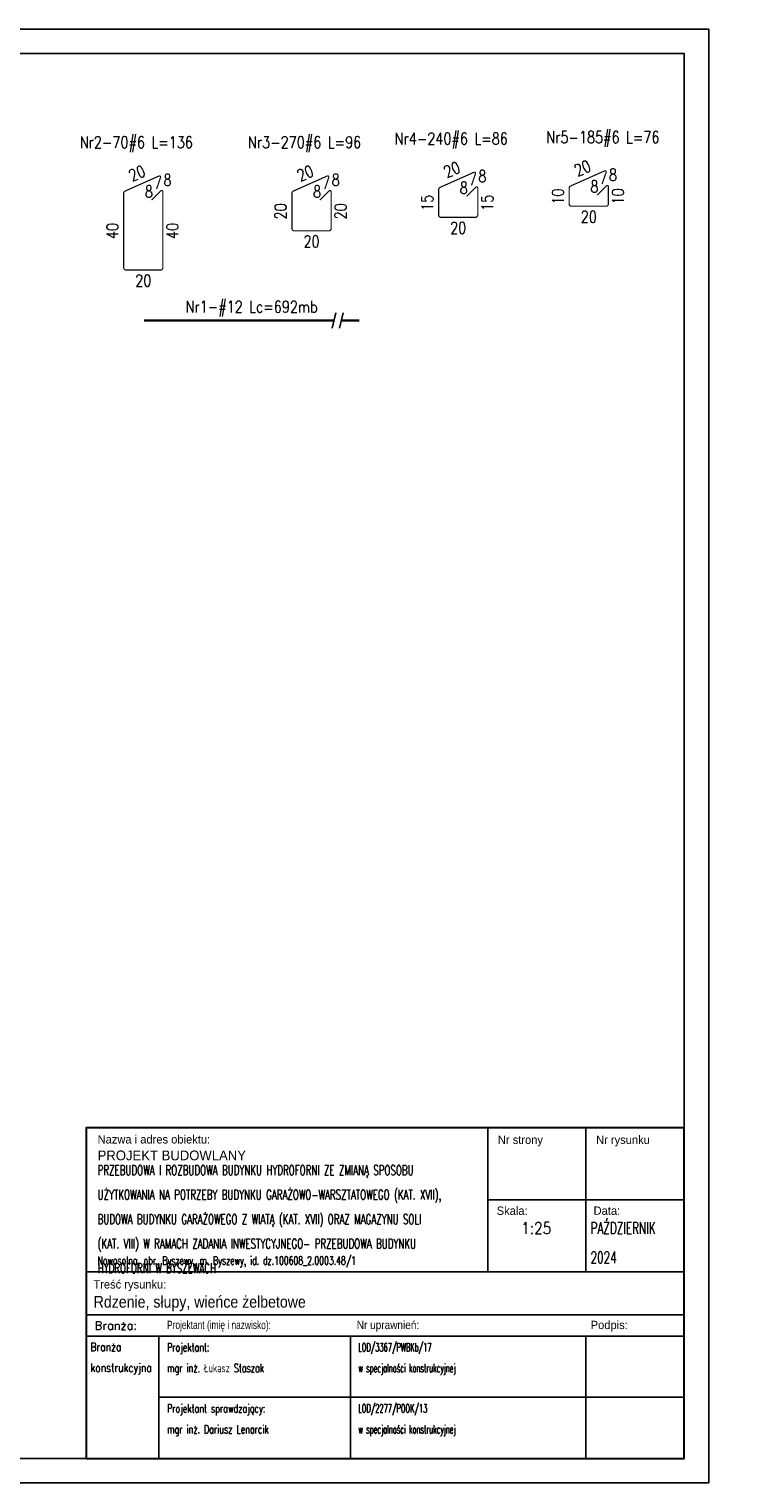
# Model space of a CAD drawing. Header units: millimetres. Extents: x 1295067 to 1326940, y -195766 to -188341.
# Tile 9 of 9: x 1313079 to 1316762, y -195766 to -188341. Entities that reach past the tile are written whole.
import ezdxf

# ---------------------------------------------------------------- set-up
doc = ezdxf.new("R2010")
doc.units = ezdxf.units.MM
doc.header["$LTSCALE"] = 250
for name, color, linetype in [('11 - opisy TXT2', 4, 'Continuous'), ('111 - opisy TXT3', 2, 'Continuous'), ('2 - linie odniesienia opisy', 8, 'Continuous'), ('8 - zbrojenie', 8, 'Continuous')]:
    doc.layers.add(name, color=color, linetype=linetype)
doc.styles.add('ROMANS', font='romans.shx', dxfattribs={"width": 0.85})
doc.styles.add('TXT2', font='simplex.shx', dxfattribs={"width": 0.8, "height": 60})
doc.dimstyles.new('wym zbr', dxfattribs={"dimtxt": 60, "dimasz": 35, "dimexe": 37.5, "dimexo": 37.5, "dimgap": 0.75, "dimtad": 0, "dimdec": 0, "dimlfac": 0.1, "dimzin": 0, "dimdsep": 46, "dimtxsty": 'TXT2', "dimblk1": 'OBLIQUE', "dimblk2": 'OBLIQUE', "dimsah": 1, "dimcen": -1.5, "dimdle": 25, "dimse1": 1, "dimse2": 1, "dimsd1": 1, "dimsd2": 1, "dimclrt": 4, "dimadec": 0, "dimazin": 0, "dimtfac": 0.75, "dimtdec": 0, "dimtix": 1, "dimtmove": 2, "dimatfit": 3, "dimldrblk": 'OBLIQUE', "dimfxl": 200, "dimfxlon": 1, "dimtvp": 0.75, "dimtolj": 1, "dimtzin": 0, "dimarcsym": 0})
doc.dimstyles.new('wym_zbr', dxfattribs={"dimtxt": 60, "dimasz": 35, "dimexe": 17.5, "dimexo": 37.5, "dimgap": 1.5, "dimtad": 0, "dimdec": 0, "dimlfac": 0.1, "dimzin": 0, "dimdsep": 46, "dimtxsty": 'TXT2', "dimblk1": 'OBLIQUE', "dimblk2": 'OBLIQUE', "dimsah": 1, "dimcen": -3, "dimdle": 12.5, "dimse1": 1, "dimse2": 1, "dimsd1": 1, "dimsd2": 1, "dimclrt": 4, "dimadec": 0, "dimazin": 0, "dimtfac": 0.75, "dimtdec": 0, "dimtix": 1, "dimtmove": 2, "dimatfit": 3, "dimldrblk": 'OBLIQUE', "dimfxl": 1, "dimtvp": 0.75, "dimtolj": 1, "dimtzin": 0, "dimarcsym": 0})

# ---------------------------------------------------------------- blocks, each defined once
blk = doc.blocks.new('*D75')
at = {"layer": 'Defpoints', "color": 0, "transparency": 16777216}
for p in [(1313666.1, -189829.7), (1314766.1, -189829.7), (1314766.1, -189829.7)]:
    blk.add_point(p, dxfattribs=at)
at = {"layer": '8 - zbrojenie', "color": 4, "transparency": 16777216, "insert": (1314216.1, -189769.7), "char_height": 60, "attachment_point": 5, "style": 'TXT2'}
blk.add_mtext('\\A1;Nr1-#12 Lc=692mb', dxfattribs=at)
blk = doc.blocks.new('_OBLIQUE')
at = {"color": 0, "linetype": 'ByBlock'}
blk.add_line((-0.5, -0.5), (0.5, 0.5), dxfattribs=at)
blk = doc.blocks.new('*D76')
at = {"layer": 'Defpoints', "color": 0, "transparency": 16777216}
for p in [(1313562.7, -189469.7), (1313762.7, -189466), (1313762.7, -189670.7)]:
    blk.add_point(p, dxfattribs=at)
at = {"layer": '2 - linie odniesienia opisy', "color": 4, "transparency": 16777216, "insert": (1313662.7, -189625.7), "char_height": 60, "attachment_point": 5, "style": 'TXT2'}
blk.add_mtext('\\A1;20', dxfattribs=at)
blk = doc.blocks.new('*D77')
at = {"layer": 'Defpoints', "color": 0, "transparency": 16777216}
for p in [(1313564.6, -189173.1), (1313549.7, -189572), (1313667.7, -189572)]:
    blk.add_point(p, dxfattribs=at)
at = {"layer": '2 - linie odniesienia opisy', "color": 4, "transparency": 16777216, "insert": (1313504.7, -189372.5), "char_height": 60, "attachment_point": 5, "rotation": 90, "style": 'TXT2'}
blk.add_mtext('\\A1;40', dxfattribs=at)
blk = doc.blocks.new('*D78')
at = {"layer": 'Defpoints', "color": 0, "transparency": 16777216}
for p in [(1313762.7, -189172), (1313667.7, -189572), (1313856.5, -189572)]:
    blk.add_point(p, dxfattribs=at)
at = {"layer": '2 - linie odniesienia opisy', "color": 4, "transparency": 16777216, "insert": (1313811.5, -189372), "char_height": 60, "attachment_point": 5, "rotation": 90, "style": 'TXT2'}
blk.add_mtext('\\A1;40', dxfattribs=at)
blk = doc.blocks.new('*D79')
at = {"layer": 'Defpoints', "color": 0, "transparency": 16777216}
for p in [(1313742.4, -189078.6), (1313751, -189098.8), (1313562.7, -189179.5)]:
    blk.add_point(p, dxfattribs=at)
at = {"layer": '2 - linie odniesienia opisy', "color": 4, "transparency": 16777216, "insert": (1313630.5, -189077.6), "char_height": 60, "attachment_point": 5, "rotation": 23.20583, "style": 'TXT2'}
blk.add_mtext('\\A1;20', dxfattribs=at)
blk = doc.blocks.new('*D80')
at = {"layer": 'Defpoints', "color": 0, "transparency": 16777216}
for p in [(1314422.2, -189219.7), (1314622.2, -189216), (1314622.2, -189470.7)]:
    blk.add_point(p, dxfattribs=at)
at = {"layer": '2 - linie odniesienia opisy', "color": 4, "transparency": 16777216, "insert": (1314522.2, -189425.7), "char_height": 60, "attachment_point": 5, "style": 'TXT2'}
blk.add_mtext('\\A1;20', dxfattribs=at)
blk = doc.blocks.new('*D81')
at = {"layer": 'Defpoints', "color": 0, "transparency": 16777216}
for p in [(1314424, -189173.1), (1314409.1, -189372), (1314527.2, -189372)]:
    blk.add_point(p, dxfattribs=at)
at = {"layer": '2 - linie odniesienia opisy', "color": 4, "transparency": 16777216, "insert": (1314364.1, -189272.5), "char_height": 60, "attachment_point": 5, "rotation": 90, "style": 'TXT2'}
blk.add_mtext('\\A1;20', dxfattribs=at)
blk = doc.blocks.new('*D82')
at = {"layer": 'Defpoints', "color": 0, "transparency": 16777216}
for p in [(1314622.2, -189172), (1314527.2, -189372), (1314715.9, -189372)]:
    blk.add_point(p, dxfattribs=at)
at = {"layer": '2 - linie odniesienia opisy', "color": 4, "transparency": 16777216, "insert": (1314670.9, -189272), "char_height": 60, "attachment_point": 5, "rotation": 90, "style": 'TXT2'}
blk.add_mtext('\\A1;20', dxfattribs=at)
blk = doc.blocks.new('*D83')
at = {"layer": 'Defpoints', "color": 0, "transparency": 16777216}
for p in [(1314601.8, -189078.6), (1314610.5, -189098.8), (1314422.2, -189179.5)]:
    blk.add_point(p, dxfattribs=at)
at = {"layer": '2 - linie odniesienia opisy', "color": 4, "transparency": 16777216, "insert": (1314489.9, -189077.6), "char_height": 60, "attachment_point": 5, "rotation": 23.20583, "style": 'TXT2'}
blk.add_mtext('\\A1;20', dxfattribs=at)
blk = doc.blocks.new('*D88')
at = {"layer": 'Defpoints', "color": 0, "transparency": 16777216}
for p in [(1315171.5, -189201), (1315371.5, -189197.2), (1315371.5, -189401.9)]:
    blk.add_point(p, dxfattribs=at)
at = {"layer": '2 - linie odniesienia opisy', "color": 4, "transparency": 16777216, "insert": (1315271.5, -189356.9), "char_height": 60, "attachment_point": 5, "style": 'TXT2'}
blk.add_mtext('\\A1;20', dxfattribs=at)
blk = doc.blocks.new('*D89')
at = {"layer": 'Defpoints', "color": 0, "transparency": 16777216}
for p in [(1315173.3, -189154.4), (1315158.4, -189303.2), (1315276.5, -189303.2)]:
    blk.add_point(p, dxfattribs=at)
at = {"layer": '2 - linie odniesienia opisy', "color": 4, "transparency": 16777216, "insert": (1315113.4, -189228.8), "char_height": 60, "attachment_point": 5, "rotation": 90, "style": 'TXT2'}
blk.add_mtext('\\A1;15', dxfattribs=at)
blk = doc.blocks.new('*D90')
at = {"layer": 'Defpoints', "color": 0, "transparency": 16777216}
for p in [(1315371.5, -189153.2), (1315276.5, -189303.2), (1315465.2, -189303.2)]:
    blk.add_point(p, dxfattribs=at)
at = {"layer": '2 - linie odniesienia opisy', "color": 4, "transparency": 16777216, "insert": (1315420.2, -189228.2), "char_height": 60, "attachment_point": 5, "rotation": 90, "style": 'TXT2'}
blk.add_mtext('\\A1;15', dxfattribs=at)
blk = doc.blocks.new('*D91')
at = {"layer": 'Defpoints', "color": 0, "transparency": 16777216}
for p in [(1315351.1, -189059.8), (1315359.8, -189080.1), (1315171.5, -189160.8)]:
    blk.add_point(p, dxfattribs=at)
at = {"layer": '2 - linie odniesienia opisy', "color": 4, "transparency": 16777216, "insert": (1315239.2, -189058.8), "char_height": 60, "attachment_point": 5, "rotation": 23.20583, "style": 'TXT2'}
blk.add_mtext('\\A1;20', dxfattribs=at)
blk = doc.blocks.new('*D94')
at = {"layer": 'Defpoints', "color": 0, "transparency": 16777216}
for p in [(1315838.7, -189193.9), (1316038.7, -189190.1), (1316038.7, -189344.8)]:
    blk.add_point(p, dxfattribs=at)
at = {"layer": '2 - linie odniesienia opisy', "color": 4, "transparency": 16777216, "insert": (1315938.7, -189299.8), "char_height": 60, "attachment_point": 5, "style": 'TXT2'}
blk.add_mtext('\\A1;20', dxfattribs=at)
blk = doc.blocks.new('*D95')
at = {"layer": 'Defpoints', "color": 0, "transparency": 16777216}
for p in [(1315840.6, -189147.3), (1315825.7, -189246.1), (1315943.7, -189246.1)]:
    blk.add_point(p, dxfattribs=at)
at = {"layer": '2 - linie odniesienia opisy', "color": 4, "transparency": 16777216, "insert": (1315780.7, -189196.7), "char_height": 60, "attachment_point": 5, "rotation": 90, "style": 'TXT2'}
blk.add_mtext('\\A1;10', dxfattribs=at)
blk = doc.blocks.new('*D96')
at = {"layer": 'Defpoints', "color": 0, "transparency": 16777216}
for p in [(1316038.7, -189146.1), (1315943.7, -189246.1), (1316132.4, -189246.1)]:
    blk.add_point(p, dxfattribs=at)
at = {"layer": '2 - linie odniesienia opisy', "color": 4, "transparency": 16777216, "insert": (1316087.4, -189196.1), "char_height": 60, "attachment_point": 5, "rotation": 90, "style": 'TXT2'}
blk.add_mtext('\\A1;10', dxfattribs=at)
blk = doc.blocks.new('*D97')
at = {"layer": 'Defpoints', "color": 0, "transparency": 16777216}
for p in [(1316018.4, -189052.7), (1316027, -189072.9), (1315838.7, -189153.7)]:
    blk.add_point(p, dxfattribs=at)
at = {"layer": '2 - linie odniesienia opisy', "color": 4, "transparency": 16777216, "insert": (1315906.5, -189051.7), "char_height": 60, "attachment_point": 5, "rotation": 23.20583, "style": 'TXT2'}
blk.add_mtext('\\A1;20', dxfattribs=at)

msp = doc.modelspace()

# ---------------------------------------------------------------- linework, layer by layer
for p, q in [((1315422.39, -193952.68), (1315422.39, -194689.08)), ((1315924.26, -193952.68), (1315924.26, -194689.08)), ((1313371.28, -194689.08), (1316426.12, -194689.08)), ((1313371.28, -194907.29), (1316426.12, -194907.29)), ((1313371.28, -195016.39), (1316426.12, -195016.39)), ((1313371.28, -195016.39), (1316426.12, -195016.39)), ((1313742.22, -195641.39), (1313742.22, -195016.39)), ((1314720.52, -195641.39), (1314720.52, -195016.39)), ((1315924.26, -195641.39), (1315924.26, -195016.39)), ((1313742.22, -195328.89), (1316426.12, -195328.89))]:
    msp.add_line(p, q)
at = {"lineweight": 30}
msp.add_lwpolyline([(1313371.28, -195641.39), (1316426.12, -195641.39), (1316426.12, -193952.68), (1313371.28, -193952.68)], close=True, dxfattribs=at)
msp.add_lwpolyline([(1316426.12, -194320.88), (1315422.39, -194320.88)])
at = {"layer": '111 - opisy TXT3'}
msp.add_lwpolyline([(1306676.12, -195641.39), (1316426.12, -195641.39), (1316426.12, -188466.39), (1306676.12, -188466.39)], close=True, dxfattribs=at)
at = {"layer": '2 - linie odniesienia opisy'}
msp.add_lwpolyline([(1306051.12, -195766.39), (1316551.12, -195766.39), (1316551.12, -188341.39), (1306051.12, -188341.39)], close=True, dxfattribs=at)
at = {"layer": '8 - zbrojenie', "const_width": 6}
for points in [[(1313762.74, -189171.96), (1313762.74, -189559.96, -0.4142136), (1313750.74, -189571.96), (1313574.74, -189571.96, -0.4142136), (1313562.74, -189559.96), (1313562.74, -189179.53, -0.2891626), (1313569.57, -189168.7), (1313744.57, -189090.95)], [(1313730.58, -189158.31), (1313751.04, -189098.8, 0.5537989), (1313744.57, -189090.95, 0.5537989)], [(1314622.18, -189171.96), (1314622.18, -189359.96, -0.4142136), (1314610.18, -189371.96), (1314434.18, -189371.96, -0.4142136), (1314422.18, -189359.96), (1314422.18, -189179.53, -0.2891626), (1314429.02, -189168.7), (1314604.01, -189090.95)], [(1314590.02, -189158.31), (1314610.48, -189098.8, 0.5537989), (1314604.01, -189090.95, 0.5537989)], [(1315371.46, -189153.21), (1315371.46, -189291.21, -0.4142136), (1315359.46, -189303.21), (1315183.46, -189303.21, -0.4142136), (1315171.46, -189291.21), (1315171.46, -189160.78, -0.2891626), (1315178.3, -189149.95), (1315353.29, -189072.2)], [(1315339.3, -189139.56), (1315359.76, -189080.05, 0.5537989), (1315353.29, -189072.2, 0.5537989)], [(1316038.72, -189146.08), (1316038.72, -189234.08, -0.4142136), (1316026.72, -189246.08), (1315850.72, -189246.08, -0.4142136), (1315838.72, -189234.08), (1315838.72, -189153.66, -0.2891626), (1315845.56, -189142.82), (1316020.56, -189065.08)], [(1316006.57, -189132.44), (1316027.02, -189072.93, 0.5537989), (1316020.56, -189065.08, 0.5537989)], [(1313762.74, -189171.96), (1313762.74, -189171.96, 0.6681786), (1313752.5, -189167.71), (1313705.25, -189214.96)], [(1314622.18, -189171.96), (1314622.18, -189171.96, 0.6681786), (1314611.94, -189167.71), (1314564.7, -189214.96)], [(1315371.46, -189153.21), (1315371.46, -189153.21, 0.6681786), (1315361.22, -189148.96), (1315313.98, -189196.21)], [(1316038.72, -189146.08), (1316038.72, -189146.08, 0.6681786), (1316028.48, -189141.84), (1315981.24, -189189.08)]]:
    msp.add_lwpolyline(points, format="xyb", dxfattribs=at)
at = {"layer": '8 - zbrojenie', "const_width": 12}
for points in [[(1313666.11, -189829.74), (1314637.09, -189829.74)], [(1314674.56, -189829.74), (1314766.11, -189829.74)]]:
    msp.add_lwpolyline(points, dxfattribs=at)
at = {"layer": '8 - zbrojenie'}
for points in [[(1314647.15, -189790.94), (1314627.03, -189868.55)], [(1314684.62, -189790.94), (1314664.5, -189868.55)]]:
    msp.add_lwpolyline(points, dxfattribs=at)

# ---------------------------------------------------------------- texts
at = {"lineweight": 15, "char_height": 42.5, "width": 3150.0513, "attachment_point": 1, "line_spacing_factor": 1.5, "style": 'ROMANS'}
for s, insert in [('\\A1;{\\FIC-Romans;\\W1;Nazwa i adres obiektu:}', (1313429.31, -193990.45)), ('\\A1;{\\FIC-Romans;\\W1;Nr strony}', (1315473.98, -193992.53)), ('\\A1;{\\FIC-Romans;\\W1;Nr rysunku}', (1315975.85, -193992.53)), ('\\A1;{\\FIC-Romans;\\W1;Skala:}', (1315468.04, -194354.82)), ('\\A1;{\\FIC-Romans;\\W1;Data:}', (1315963.03, -194354.62)), ('\\pt85;{\\W0.68;Nowosolna, obr. Byszewy, m. Byszewy, id. dz.100608_2.0003.48/1}', (1313429.31, -194609.28)), ('\\A1;{\\FIC-Romans;\\W1;Treść rysunku:}', (1313407.78, -194731.12)), ('\\A1;{\\W1;Branża:}', (1313415.45, -194941.3)), ('\\A1;{\\FIC-Romans;\\W0.75;Projektant (imię i nazwisko):}', (1313784.15, -194938.24)), ('\\A1;{\\FIC-Romans;\\W0.9;Nr uprawnień:}', (1314753.58, -194938.24)), ('\\A1;{\\FIC-Romans;\\W1;Podpis:}', (1315948.41, -194938.24)), ('\\A1;{\\W0.8;Branża\\Pkonstrukcyjna}', (1313392.91, -195050.4)), ('\\A1;{\\W0.7;Projektant:\\Pmgr inż. Łukasz Staszak}', (1313784.15, -195052.18)), ('{\\W0.5;LOD/3367/PWBKb/17 \\Pw specjalności konstrukcyjnej}', (1314760.75, -195052.18)), ('\\A1;{\\W0.7;Projektant sprawdzający:\\Pmgr inż. Dariusz Lenarcik^I}', (1313784.15, -195364.68)), ('{\\W0.5;LOD/2277/POOK/13 \\Pw specjalności konstrukcyjnej}', (1314760.75, -195364.68))]:
    msp.add_mtext(s, dxfattribs=dict(at, insert=insert))
at = {"lineweight": 30, "attachment_point": 1, "line_spacing_factor": 1.5, "style": 'ROMANS'}
for s, insert, char_height, width in [('\\A1;{\\Fic-romans.shx;\\W1;PROJEKT BUDOWLANY}', (1313429.31, -194068.8), 50, 3150.0513), ('{\\W0.65;PRZEBUDOWA I ROZBUDOWA BUDYNKU HYDROFORNI ZE ZMIANĄ SPOSOBU \\PUŻYTKOWANIA NA POTRZEBY BUDYNKU GARAŻOWO-WARSZTATOWEGO (KAT. XVII), \\PBUDOWA BUDYNKU GARAŻOWEGO Z WIATĄ (KAT. XVII) ORAZ MAGAZYNU SOLI \\P(KAT. VIII) W RAMACH ZADANIA INWESTYCYJNEGO- PRZEBUDOWA BUDYNKU \\PHYDROFORNI W BYSZEWACH}', (1313429.31, -194144.33), 50, 3150.0513), ('\\A1;\\pi86.124;{\\W0.65;K-12}', (1304962.91, -194104.18), 125, 481.7713), ('\\A1;1:25', (1315593.74, -194434.88), 60, 3150.0513), ('\\A1;{\\W0.65;PAŹDZIERNIK \\P2024}', (1315947.53, -194434.88), 60, 3150.0513), ('\\A1;{\\Fic-romans|c238;\\W0.9;Rdzenie, słupy, wieńce żelbetowe}', (1313409.19, -194811.38), 60, 3150.0513)]:
    msp.add_mtext(s, dxfattribs=dict(at, insert=insert, char_height=char_height, width=width))
at = {"layer": '11 - opisy TXT2', "style": 'TXT2', "width": 0.8}
for s, p in [('Nr2-70#6 L=136', (1313338.24, -188949.38)), ('Nr3-270#6 L=96', (1314197.68, -188949.38)), ('Nr4-240#6 L=86', (1314946.96, -188930.63)), ('Nr5-185#6 L=76', (1315721.65, -188923.51)), ('8', (1313765.78, -189141.55)), ('8', (1314625.23, -189141.55)), ('8', (1315374.51, -189122.8)), ('8', (1315946.85, -189175.18)), ('8', (1316041.77, -189115.68)), ('8', (1313670.86, -189201.06)), ('8', (1314530.3, -189201.06)), ('8', (1315279.58, -189182.3))]:
    msp.add_text(s, height=60, dxfattribs=at).set_placement(p)
at = {"layer": '11 - opisy TXT2', "insert": (1310728.44, -193969.53), "char_height": 60, "width": 2323.7011, "attachment_point": 1, "style": 'TXT2'}
msp.add_mtext('\\pi-180,l180,t180;1.^IRysunek rozpatrywać razem z opisem technicznym konstrukcji i projektem architektury. \\P2.^IBeton należy zagęszczać mechanicznie.\\P3.^IWszystkie poziomy podano względem ±0.00 budynku.', dxfattribs=at)

# ---------------------------------------------------------------- dimensions: what is measured, and where the dimension line sits
at = {"layer": '2 - linie odniesienia opisy'}
for p1, p2, picture, middle in [((1313562.74, -189179.53), (1313751.04, -189098.8), '*D79', (1313630.49, -189077.59)), ((1314422.18, -189179.53), (1314610.48, -189098.8), '*D83', (1314489.93, -189077.59)), ((1315171.46, -189160.78), (1315359.76, -189080.05), '*D91', (1315239.21, -189058.83)), ((1315838.72, -189153.66), (1316027.02, -189072.93), '*D97', (1315906.47, -189051.71))]:
    dim = msp.add_aligned_dim(p1=p1, p2=p2, distance=22, dimstyle='wym_zbr', override={"dimtxsty": 'TXT2', "dimldrblk": 'OBLIQUE'}, dxfattribs=at)
    dim.commit()
    dim.dimension.update_dxf_attribs({"geometry": picture, "text_midpoint": middle})
for base, p1, p2, picture, middle in [((1313549.69, -189571.96), (1313564.59, -189173.13), (1313667.74, -189571.96), '*D77', (1313504.69, -189372.54)), ((1313856.46, -189571.96), (1313762.74, -189171.96), (1313667.74, -189571.96), '*D78', (1313811.46, -189371.96)), ((1314409.13, -189371.96), (1314424.03, -189173.13), (1314527.18, -189371.96), '*D81', (1314364.13, -189272.54)), ((1314715.9, -189371.96), (1314622.18, -189171.96), (1314527.18, -189371.96), '*D82', (1314670.9, -189271.96)), ((1315158.41, -189303.21), (1315173.31, -189154.37), (1315276.46, -189303.21), '*D89', (1315113.41, -189228.79)), ((1315465.18, -189303.21), (1315371.46, -189153.21), (1315276.46, -189303.21), '*D90', (1315420.18, -189228.21)), ((1315825.68, -189246.08), (1315840.58, -189147.25), (1315943.72, -189246.08), '*D95', (1315780.68, -189196.67)), ((1316132.44, -189246.08), (1316038.72, -189146.08), (1315943.72, -189246.08), '*D96', (1316087.44, -189196.08))]:
    dim = msp.add_linear_dim(base=base, p1=p1, p2=p2, angle=90, dimstyle='wym_zbr', dxfattribs=at)
    dim.commit()
    dim.dimension.update_dxf_attribs({"geometry": picture, "text_midpoint": middle})
for base, p1, p2, picture, middle in [((1314622.18, -189470.69), (1314422.18, -189219.74), (1314622.18, -189215.96), '*D80', (1314522.18, -189425.69)), ((1315371.46, -189401.94), (1315171.46, -189200.99), (1315371.46, -189197.21), '*D88', (1315271.46, -189356.94)), ((1316038.72, -189344.82), (1315838.72, -189193.87), (1316038.72, -189190.08), '*D94', (1315938.72, -189299.82)), ((1313762.74, -189670.69), (1313562.74, -189469.74), (1313762.74, -189465.96), '*D76', (1313662.74, -189625.69))]:
    dim = msp.add_linear_dim(base=base, p1=p1, p2=p2, dimstyle='wym_zbr', dxfattribs=at)
    dim.commit()
    dim.dimension.update_dxf_attribs({"geometry": picture, "text_midpoint": middle})
at = {"layer": '8 - zbrojenie'}
dim = msp.add_linear_dim(base=(1314766.11, -189829.74), p1=(1313666.11, -189829.74), p2=(1314766.11, -189829.74), text='Nr1-#12 Lc=692mb', dimstyle='wym zbr', override={"dimtxsty": 'TXT2'}, dxfattribs=at)
dim.commit()
dim.dimension.update_dxf_attribs({"geometry": '*D75', "text_midpoint": (1314216.11, -189769.74)})

doc.saveas('drawing.dxf')
